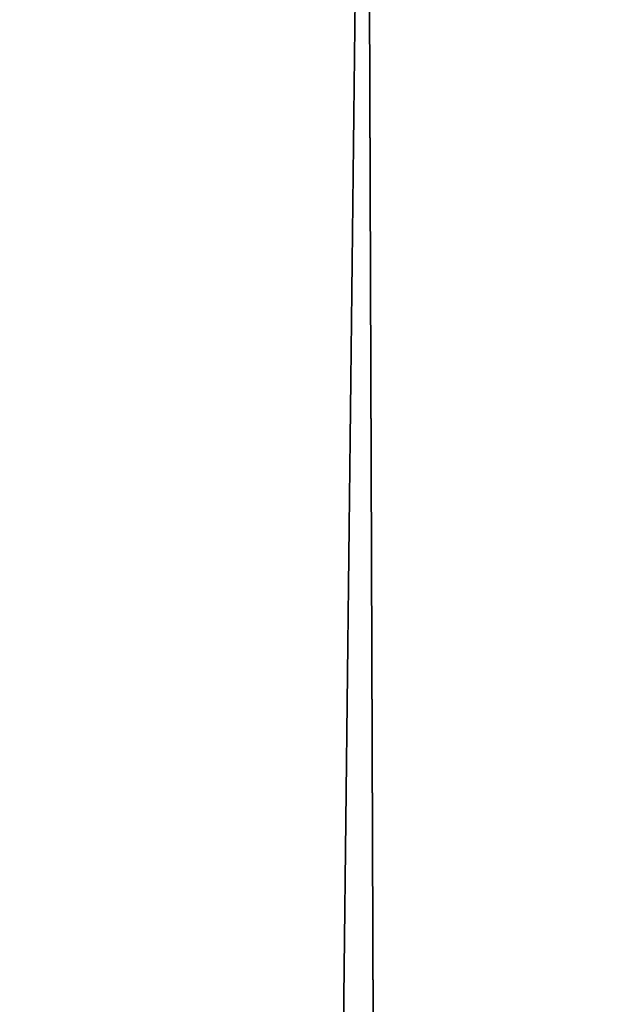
# Model space of a CAD drawing. Header units: millimetres. Extents: x -185 to 185, y -678 to 20.
# Tile 229 of 256: x -2.199 to -2.044, y -51.639 to -51.38. Entities that reach past the tile are written whole.
import ezdxf

# ---------------------------------------------------------------- set-up
doc = ezdxf.new("R2010")
doc.units = ezdxf.units.MM
doc.header["$LTSCALE"] = 65.185185
for name, color, linetype in [('237', 7, 'CONTINUOUS'), ('362', 7, 'CONTINUOUS'), ('375', 7, 'CONTINUOUS'), ('566', 7, 'CONTINUOUS'), ('568', 7, 'CONTINUOUS')]:
    doc.layers.add(name, color=color, linetype=linetype)

msp = doc.modelspace()

# ---------------------------------------------------------------- linework, layer by layer
at = {"layer": '237', "linetype": 'Continuous'}
for points in [[(-2.02482, -74.85131, -2.96229), (-2.2, -25, -1.35), (-2.63505, -74.85131, -1.35), (-2.02482, -74.85131, -2.96229)], [(-1.87094, -25.60872, -2.45872), (-2.2, -25, -1.35), (-2.02482, -74.85131, -2.96229), (-1.87094, -25.60872, -2.45872)]]:
    msp.add_3dface(points, dxfattribs=at)
at = {"layer": '362', "linetype": 'Continuous'}
for points in [[(-2, -74.7, 19.85), (-2, 0, 19.85), (-4.05709, -6.35347, 19.03366), (-2, -74.7, 19.85)], [(-2, -74.7, 19.85), (-4.05709, -6.35347, 19.03366), (-4.12132, -74.7, 18.97132), (-2, -74.7, 19.85)]]:
    msp.add_3dface(points, dxfattribs=at)
at = {"layer": '375', "linetype": 'Continuous'}
for points in [[(-2, -41.71041, -6.15), (-2.34238, -71.5, -6.28562), (-2.35355, -41.71041, -6.29645), (-2, -41.71041, -6.15)], [(-2, -71.5, -6.15), (-2.34238, -71.5, -6.28562), (-2, -41.71041, -6.15), (-2, -71.5, -6.15)]]:
    msp.add_3dface(points, dxfattribs=at)
at = {"layer": '566', "linetype": 'Continuous'}
for points in [[(-2.09344, -12.78906, 15.05), (-1.90981, -11.7925, 15.84296), (-2.63505, -74.85131, 15.05), (-2.09344, -12.78906, 15.05)], [(-2.63505, -74.85131, 15.05), (-1.90981, -11.7925, 15.84296), (-2.02482, -74.85131, 16.66229), (-2.63505, -74.85131, 15.05)]]:
    msp.add_3dface(points, dxfattribs=at)
at = {"layer": '568', "linetype": 'Continuous'}
msp.add_3dface([(-2.63505, -74.85131, 15.05), (-2.336, -40.58437, 14.80121), (-2.09344, -12.78906, 15.05), (-2.63505, -74.85131, 15.05)], dxfattribs=at)

doc.saveas('drawing.dxf')
